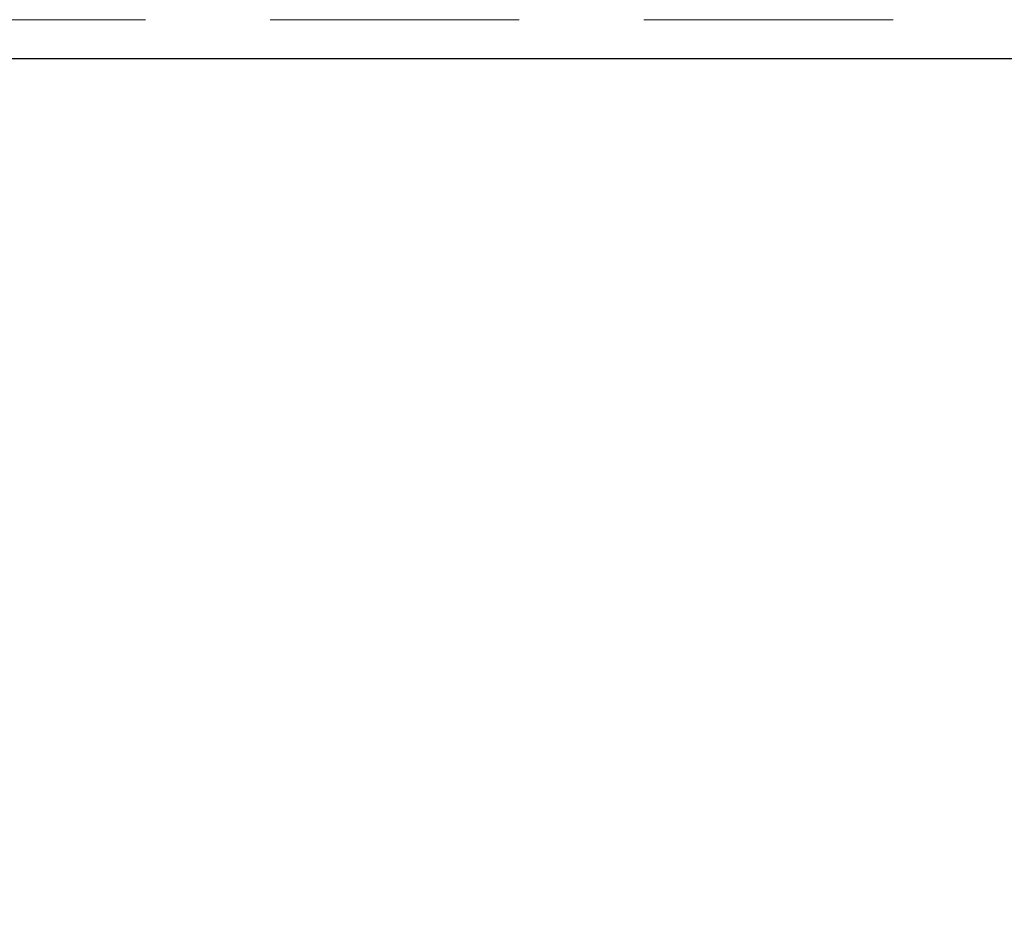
# Model space of a CAD drawing. Header units: millimetres. Extents: x 8 to 290, y 2 to 202.
# Tile 169 of 189: x 206.5 to 211.52, y 168.55 to 173.09. Entities that reach past the tile are written whole.
import ezdxf

# ---------------------------------------------------------------- set-up
doc = ezdxf.new("R2010")
doc.units = ezdxf.units.MM
doc.linetypes.add('HIDDEN', pattern=[1.905, 1.27, -0.635])
doc.styles.add('SLDTEXTSTYLE2', font='TXT', dxfattribs={"width": 0.605})
doc.dimstyles.new('SLDDIMSTYLE2', dxfattribs={"dimtxt": 2.568319, "dimasz": 3, "dimexe": 0, "dimexo": 0.0625, "dimgap": 0.64208, "dimtad": 1, "dimlfac": 20, "dimrnd": 1e-09, "dimzin": 12, "dimdsep": 46, "dimtxsty": 'SLDTEXTSTYLE2', "dimsah": 1, "dimcen": 0.09, "dimadec": 0, "dimazin": 3, "dimtfac": 1, "dimtofl": 0, "dimtmove": 0, "dimatfit": 3, "dimfxl": 1, "dimfrac": 2, "dimtolj": 1, "dimtzin": 12, "dimarcsym": 0})

# ---------------------------------------------------------------- blocks, each defined once
blk = doc.blocks.new('_D_9')
at = {"color": 7, "linetype": 'Continuous', "lineweight": 0}
blk.add_line((192.5225, 160.2115), (237.6225, 160.2115), dxfattribs=at)
at = {"color": 7, "linetype": 'Continuous', "lineweight": 18}
for points in [[(192.5225, 160.2115), (195.5225, 159.4615), (195.5225, 160.9615)], [(237.6225, 160.2115), (234.6225, 160.9615), (234.6225, 159.4615)]]:
    blk.add_solid(points, dxfattribs=at)
at = {"color": 7, "linetype": 'Continuous', "lineweight": 18, "insert": (212.1327, 163.6221), "char_height": 2.64583, "attachment_point": 1, "style": 'SLDTEXTSTYLE2'}
blk.add_mtext('902', dxfattribs=at)

msp = doc.modelspace()

# ---------------------------------------------------------------- linework, layer by layer
at = {"color": 7, "linetype": 'HIDDEN', "lineweight": 18}
msp.add_line((237.62247, 173.08584), (189.62247, 173.08584), dxfattribs=at)
at = {"color": 7, "linetype": 'Continuous', "lineweight": 25}
msp.add_line((237.62247, 172.88584), (192.52247, 172.88584), dxfattribs=at)

# ---------------------------------------------------------------- dimensions: what is measured, and where the dimension line sits
at = {"color": 7, "linetype": 'Continuous', "lineweight": 18}
dim = msp.add_linear_dim(base=(237.62247, 160.21147), p1=(192.52247, 172.88584), p2=(237.62247, 172.88584), dimstyle='SLDDIMSTYLE2', dxfattribs=at)
dim.commit()
dim.dimension.update_dxf_attribs({"geometry": '_D_9', "text_midpoint": (215.07247, 160.21147), "dimtype": 160})

doc.saveas('drawing.dxf')
